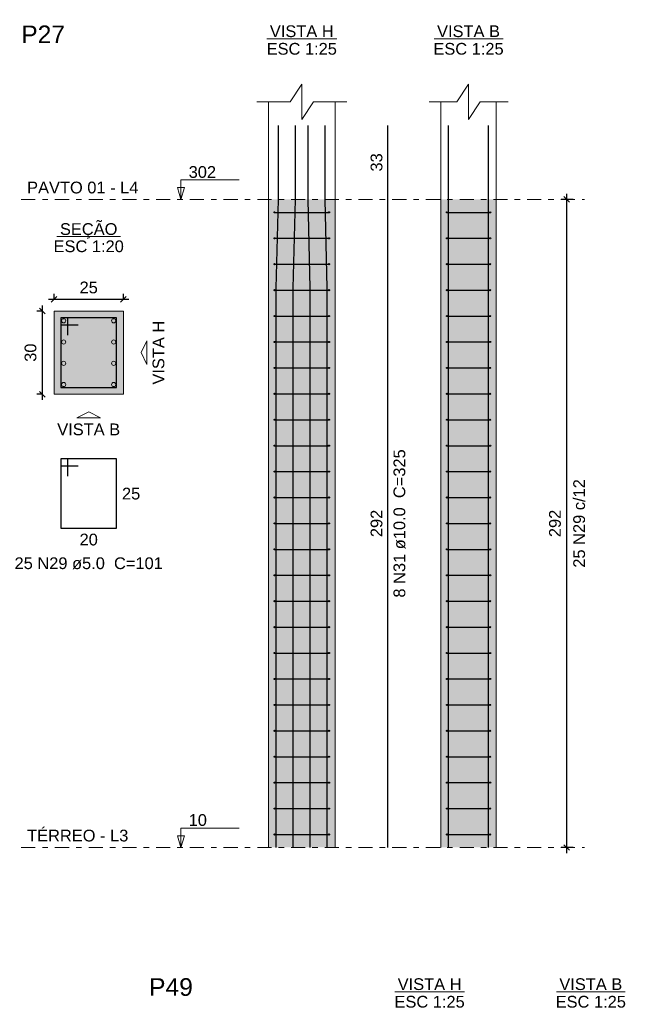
# Model space of a CAD drawing. Header units: millimetres. Extents: x 0 to 119, y 0 to 84.
# Tile 15 of 19: x 83 to 94, y 46 to 63. Entities that reach past the tile are written whole.
import ezdxf

# ---------------------------------------------------------------- set-up
doc = ezdxf.new("R2010")
doc.units = ezdxf.units.MM
doc.header["$MEASUREMENT"] = 0
doc.linetypes.add('DASHDOT', pattern=[2.54, 1.27, -0.635, 0, -0.635])
doc.linetypes.add('NULL', pattern=[0])
doc.layers.get('0').update_dxf_attribs({"lineweight": 18})
for name, color, linetype, lineweight in [('Descrição da armadura', 7, 'Continuous', 0), ('DT-Barras na forma', 2, 'Continuous', 30), ('DT-Barras no corte', 5, 'Continuous', 5), ('DT-Barras rebatidas', 2, 'Continuous', 30), ('DT-Cotas', 9, 'Continuous', 5), ('DT-Estribos na forma', 2, 'Continuous', 30), ('DT-Forma', 5, 'Continuous', 5), ('DT-Hachura seção pilares', 254, 'Continuous', 5), ('DT-Hachura vista pilares', 254, 'Continuous', 5), ('DT-Pontilhado', 9, 'DASHDOT', 5), ('DT-Textos', 7, 'Continuous', 5), ('DT-Título', 3, 'Continuous', 20), ('Textos armaduras', 7, 'Continuous', 0)]:
    doc.layers.add(name, color=color, linetype=linetype, lineweight=lineweight)
doc.styles.add('Arial', font='txt')
doc.dimstyles.new('UM_20.000000', dxfattribs={"dimtxt": 0.18, "dimasz": 0.1, "dimexe": 0.1, "dimexo": 0.2, "dimgap": 0, "dimtad": 1, "dimtih": 1, "dimtoh": 1, "dimdec": 1, "dimlfac": 20, "dimzin": 0, "dimdsep": 46, "dimtxsty": 'Standard', "dimcen": 0.09, "dimdle": 0.1, "dimadec": 1, "dimazin": 2, "dimtfac": 1, "dimtdec": 4, "dimtofl": 0, "dimtmove": 0, "dimatfit": 3, "dimfxl": 1, "dimtolj": 1, "dimarcsym": 0})
doc.dimstyles.new('UM_25.000000', dxfattribs={"dimtxt": 0.18, "dimasz": 0.1, "dimexe": 0.1, "dimexo": 0.2, "dimgap": 0, "dimtad": 1, "dimtih": 1, "dimtoh": 1, "dimdec": 1, "dimlfac": 25, "dimzin": 0, "dimdsep": 46, "dimtxsty": 'Standard', "dimcen": 0.09, "dimdle": 0.1, "dimadec": 1, "dimazin": 2, "dimtfac": 1, "dimtdec": 4, "dimtofl": 0, "dimtmove": 0, "dimatfit": 3, "dimfxl": 1, "dimtolj": 1, "dimarcsym": 0})

# ---------------------------------------------------------------- blocks, each defined once
blk = doc.blocks.new('_Oblique')
at = {"color": 0, "linetype": 'ByBlock', "lineweight": -2}
blk.add_line((-0.5, -0.5), (0.5, 0.5), dxfattribs=at)
blk = doc.blocks.new('*D63')
at = {"layer": 'Defpoints', "color": 0}
for p in [(83.535, 58.036), (83.323, 56.536), (83.535, 56.536)]:
    blk.add_point(p, dxfattribs=at)
at = {"layer": 'DT-Cotas', "color": 0, "lineweight": -2}
for p, q in [((83.335, 58.036), (83.223, 58.036)), ((83.323, 58.136), (83.323, 56.436)), ((83.335, 56.536), (83.223, 56.536))]:
    blk.add_line(p, q, dxfattribs=at)
at = {"layer": 'DT-Cotas', "color": 0, "lineweight": -2, "xscale": 0.1, "yscale": 0.1, "zscale": 0.1}
for p, rotation in [((83.323, 58.036), 90), ((83.323, 56.536), 270)]:
    blk.add_blockref('_Oblique', p, dxfattribs=dict(at, rotation=rotation))
at = {"layer": 'DT-Cotas', "color": 7, "insert": (83.112, 57.286), "char_height": 0.2118, "attachment_point": 5, "rotation": 90, "style": 'Arial'}
blk.add_mtext('\\A1;30', dxfattribs=at)
blk = doc.blocks.new('*D64')
at = {"layer": 'Defpoints', "color": 0}
for p in [(84.785, 58.248), (83.535, 58.036), (84.785, 58.036)]:
    blk.add_point(p, dxfattribs=at)
at = {"layer": 'DT-Cotas', "color": 0, "lineweight": -2}
for p, q in [((83.435, 58.248), (84.885, 58.248)), ((83.535, 58.236), (83.535, 58.348)), ((84.785, 58.236), (84.785, 58.348))]:
    blk.add_line(p, q, dxfattribs=at)
at = {"layer": 'DT-Cotas', "color": 0, "lineweight": -2, "xscale": 0.1, "yscale": 0.1, "zscale": 0.1, "rotation": 180}
blk.add_blockref('_Oblique', (83.535, 58.248), dxfattribs=at)
at = {"layer": 'DT-Cotas', "color": 0, "lineweight": -2, "xscale": 0.1, "yscale": 0.1, "zscale": 0.1}
blk.add_blockref('_Oblique', (84.785, 58.248), dxfattribs=at)
at = {"layer": 'DT-Cotas', "color": 7, "insert": (84.16, 58.46), "char_height": 0.2118, "attachment_point": 5, "rotation": 0.0057, "style": 'Arial'}
blk.add_mtext('\\A1;25', dxfattribs=at)
blk = doc.blocks.new('*D65')
at = {"layer": 'Defpoints', "color": 0}
for p in [(92.778, 60.048), (93.096, 60.048), (93.096, 48.368)]:
    blk.add_point(p, dxfattribs=at)
at = {"layer": 'DT-Cotas', "color": 0, "lineweight": -2}
for p, q in [((92.896, 60.048), (92.678, 60.048)), ((92.778, 48.268), (92.778, 60.148)), ((92.896, 48.368), (92.678, 48.368))]:
    blk.add_line(p, q, dxfattribs=at)
at = {"layer": 'DT-Cotas', "color": 0, "lineweight": -2, "xscale": 0.1, "yscale": 0.1, "zscale": 0.1}
for p, rotation in [((92.778, 60.048), 90), ((92.778, 48.368), 270)]:
    blk.add_blockref('_Oblique', p, dxfattribs=dict(at, rotation=rotation))
at = {"layer": 'DT-Cotas', "color": 7, "insert": (92.566, 54.208), "char_height": 0.2118, "attachment_point": 5, "rotation": 90, "style": 'Arial'}
blk.add_mtext('\\A1;292', dxfattribs=at)

msp = doc.modelspace()

# ---------------------------------------------------------------- hatches: boundary and pattern name
at = {"layer": 'DT-Hachura seção pilares', "linetype": 'Continuous'}
msp.add_hatch(color=254, dxfattribs=at).paths.add_polyline_path([(83.5352, 56.5361), (83.5352, 56.5361), (84.7852, 56.5361), (84.7852, 58.0361), (83.5352, 58.0361), (83.5352, 56.5361)])
at = {"layer": 'DT-Hachura vista pilares', "linetype": 'Continuous'}
for points in [[(87.4012, 48.3682), (87.4012, 60.0482), (88.6012, 60.0482), (88.6012, 48.3682), (87.4012, 48.3682)], [(90.5074, 48.3682), (90.5074, 60.0482), (91.5074, 60.0482), (91.5074, 48.3682), (90.5074, 48.3682)]]:
    msp.add_hatch(color=254, dxfattribs=at).paths.add_polyline_path(points)

# ---------------------------------------------------------------- linework, layer by layer
at = {"layer": 'DT-Barras na forma'}
for points in [[(87.5412, 48.3682), (87.5412, 58.4482), (87.5812, 60.0482), (87.5812, 61.3825)], [(87.8478, 48.3682), (87.8478, 58.4482), (87.8878, 60.0482), (87.8878, 61.3825)], [(88.1545, 48.3682), (88.1545, 58.4482), (88.1145, 60.0482), (88.1145, 61.3825)], [(88.4612, 48.3682), (88.4612, 58.4482), (88.4212, 60.0482), (88.4212, 61.3825)], [(90.6474, 48.3682), (90.6474, 58.4482), (90.6474, 60.0482), (90.6474, 61.3825)], [(91.3674, 48.3682), (91.3674, 58.4482), (91.3674, 60.0482), (91.3674, 61.3825)], [(83.7852, 57.5986), (83.7852, 57.9111), (83.6602, 57.9111), (83.6602, 56.6611), (84.6602, 56.6611), (84.6602, 57.9111), (83.6602, 57.9111), (83.6602, 57.7861), (83.9727, 57.7861)]]:
    msp.add_lwpolyline(points, dxfattribs=at)
at = {"layer": 'DT-Barras no corte'}
for centre in [(83.7102, 57.8611), (84.6102, 57.8611), (83.7102, 57.4778), (84.6102, 57.4778), (83.7102, 57.0945), (84.6102, 57.0945), (83.7102, 56.7111), (84.6102, 56.7111)]:
    msp.add_circle(centre, 0.0375, dxfattribs=at)
at = {"layer": 'DT-Barras rebatidas'}
for points in [[(89.5543, 48.3682), (89.5543, 60.0482), (89.5543, 61.3825)], [(83.7852, 55.0587), (83.7852, 55.3712), (83.6602, 55.3712), (83.6602, 54.1212), (84.6602, 54.1212), (84.6602, 55.3712), (83.6602, 55.3712), (83.6602, 55.2462), (83.9727, 55.2462)]]:
    msp.add_lwpolyline(points, dxfattribs=at)
at = {"layer": 'DT-Estribos na forma'}
for p, q in [((87.5112, 59.8146), (88.4912, 59.8146)), ((90.6174, 59.8146), (91.3974, 59.8146)), ((87.5112, 59.3474), (88.4912, 59.3474)), ((90.6174, 59.3474), (91.3974, 59.3474)), ((87.5112, 58.8802), (88.4912, 58.8802)), ((90.6174, 58.8802), (91.3974, 58.8802)), ((87.5112, 58.413), (88.4912, 58.413)), ((90.6174, 58.413), (91.3974, 58.413)), ((87.5112, 57.9458), (88.4912, 57.9458)), ((90.6174, 57.9458), (91.3974, 57.9458)), ((87.5112, 57.4786), (88.4912, 57.4786)), ((90.6174, 57.4786), (91.3974, 57.4786)), ((87.5112, 57.0114), (88.4912, 57.0114)), ((90.6174, 57.0114), (91.3974, 57.0114)), ((87.5112, 56.5442), (88.4912, 56.5442)), ((90.6174, 56.5442), (91.3974, 56.5442)), ((87.5112, 56.077), (88.4912, 56.077)), ((90.6174, 56.077), (91.3974, 56.077)), ((87.5112, 55.6098), (88.4912, 55.6098)), ((90.6174, 55.6098), (91.3974, 55.6098)), ((87.5112, 55.1426), (88.4912, 55.1426)), ((90.6174, 55.1426), (91.3974, 55.1426)), ((87.5112, 54.6754), (88.4912, 54.6754)), ((90.6174, 54.6754), (91.3974, 54.6754)), ((87.5112, 54.2082), (88.4912, 54.2082)), ((90.6174, 54.2082), (91.3974, 54.2082)), ((87.5112, 53.741), (88.4912, 53.741)), ((90.6174, 53.741), (91.3974, 53.741)), ((87.5112, 53.2738), (88.4912, 53.2738)), ((90.6174, 53.2738), (91.3974, 53.2738)), ((87.5112, 52.8066), (88.4912, 52.8066)), ((90.6174, 52.8066), (91.3974, 52.8066)), ((87.5112, 52.3394), (88.4912, 52.3394)), ((90.6174, 52.3394), (91.3974, 52.3394)), ((87.5112, 51.8722), (88.4912, 51.8722)), ((90.6174, 51.8722), (91.3974, 51.8722)), ((87.5112, 51.405), (88.4912, 51.405)), ((90.6174, 51.405), (91.3974, 51.405)), ((87.5112, 50.9378), (88.4912, 50.9378)), ((90.6174, 50.9378), (91.3974, 50.9378)), ((87.5112, 50.4706), (88.4912, 50.4706)), ((90.6174, 50.4706), (91.3974, 50.4706)), ((87.5112, 50.0034), (88.4912, 50.0034)), ((90.6174, 50.0034), (91.3974, 50.0034)), ((87.5112, 49.5362), (88.4912, 49.5362)), ((90.6174, 49.5362), (91.3974, 49.5362)), ((87.5112, 49.069), (88.4912, 49.069)), ((90.6174, 49.069), (91.3974, 49.069)), ((87.5112, 48.6018), (88.4912, 48.6018)), ((90.6174, 48.6018), (91.3974, 48.6018))]:
    msp.add_line(p, q, dxfattribs=at)
for centre in [(87.5112, 59.8146), (88.4912, 59.8146), (90.6174, 59.8146), (91.3974, 59.8146), (87.5112, 59.3474), (88.4912, 59.3474), (90.6174, 59.3474), (91.3974, 59.3474), (87.5112, 58.8802), (88.4912, 58.8802), (90.6174, 58.8802), (91.3974, 58.8802), (87.5112, 58.413), (88.4912, 58.413), (90.6174, 58.413), (91.3974, 58.413), (87.5112, 57.9458), (88.4912, 57.9458), (90.6174, 57.9458), (91.3974, 57.9458), (87.5112, 57.4786), (88.4912, 57.4786), (90.6174, 57.4786), (91.3974, 57.4786), (87.5112, 57.0114), (88.4912, 57.0114), (90.6174, 57.0114), (91.3974, 57.0114), (87.5112, 56.5442), (88.4912, 56.5442), (90.6174, 56.5442), (91.3974, 56.5442), (87.5112, 56.077), (88.4912, 56.077), (90.6174, 56.077), (91.3974, 56.077), (87.5112, 55.6098), (88.4912, 55.6098), (90.6174, 55.6098), (91.3974, 55.6098), (87.5112, 55.1426), (88.4912, 55.1426), (90.6174, 55.1426), (91.3974, 55.1426), (87.5112, 54.6754), (88.4912, 54.6754), (90.6174, 54.6754), (91.3974, 54.6754), (87.5112, 54.2082), (88.4912, 54.2082), (90.6174, 54.2082), (91.3974, 54.2082), (87.5112, 53.741), (88.4912, 53.741), (90.6174, 53.741), (91.3974, 53.741), (87.5112, 53.2738), (88.4912, 53.2738), (90.6174, 53.2738), (91.3974, 53.2738), (87.5112, 52.8066), (88.4912, 52.8066), (90.6174, 52.8066), (91.3974, 52.8066), (87.5112, 52.3394), (88.4912, 52.3394), (90.6174, 52.3394), (91.3974, 52.3394), (87.5112, 51.8722), (88.4912, 51.8722), (90.6174, 51.8722), (91.3974, 51.8722), (87.5112, 51.405), (88.4912, 51.405), (90.6174, 51.405), (91.3974, 51.405), (87.5112, 50.9378), (88.4912, 50.9378), (90.6174, 50.9378), (91.3974, 50.9378), (87.5112, 50.4706), (88.4912, 50.4706), (90.6174, 50.4706), (91.3974, 50.4706), (87.5112, 50.0034), (88.4912, 50.0034), (90.6174, 50.0034), (91.3974, 50.0034), (87.5112, 49.5362), (88.4912, 49.5362), (90.6174, 49.5362), (91.3974, 49.5362), (87.5112, 49.069), (88.4912, 49.069), (90.6174, 49.069), (91.3974, 49.069), (87.5112, 48.6018), (88.4912, 48.6018), (90.6174, 48.6018), (91.3974, 48.6018)]:
    msp.add_circle(centre, 0.01, dxfattribs=at)
at = {"layer": 'DT-Forma'}
for p, q in [((87.4012, 60.0482), (87.4012, 61.8061)), ((88.6012, 60.0482), (88.6012, 61.8061)), ((90.5074, 60.0482), (90.5074, 61.8061)), ((91.5074, 60.0482), (91.5074, 61.8061)), ((87.4012, 48.3682), (87.4012, 60.0482)), ((88.6012, 48.3682), (88.6012, 60.0482)), ((90.5074, 48.3682), (90.5074, 60.0482)), ((91.5074, 48.3682), (91.5074, 60.0482))]:
    msp.add_line(p, q, dxfattribs=at)
for points in [[(87.1894, 61.8061), (87.7894, 61.8061), (88.0012, 62.1238), (88.0012, 61.4884), (88.213, 61.8061), (88.813, 61.8061)], [(90.2956, 61.8061), (90.7956, 61.8061), (91.0074, 62.1238), (91.0074, 61.4884), (91.2192, 61.8061), (91.7192, 61.8061)]]:
    msp.add_lwpolyline(points, dxfattribs=at)
msp.add_lwpolyline([(83.5352, 56.5361), (84.7852, 56.5361), (84.7852, 58.0361), (83.5352, 58.0361), (83.5352, 56.5361)], close=True, dxfattribs=at)
at = {"layer": 'DT-Pontilhado', "ltscale": 0.2}
for p, q in [((82.944, 60.0482), (93.0959, 60.0482)), ((82.944, 48.3682), (93.0959, 48.3682))]:
    msp.add_line(p, q, dxfattribs=at)
at = {"layer": 'DT-Textos'}
for p, q in [((87.3713, 62.9393), (88.631, 62.9393)), ((90.3857, 62.9393), (91.6291, 62.9393)), ((83.588, 59.3811), (84.7324, 59.3811)), ((89.6757, 45.7647), (90.9354, 45.7647)), ((92.5901, 45.7647), (93.8335, 45.7647))]:
    msp.add_line(p, q, dxfattribs=at)
for points in [[(85.8217, 60.0482), (85.8852, 60.26), (85.7581, 60.26), (85.8217, 60.0482), (85.8217, 60.3982), (86.8717, 60.3982)], [(85.8217, 48.3682), (85.8852, 48.58), (85.7581, 48.58), (85.8217, 48.3682), (85.8217, 48.7182), (86.8717, 48.7182)]]:
    msp.add_lwpolyline(points, dxfattribs=at)
for points in [[(85.2088, 57.2861), (85.2088, 57.0743), (85.1029, 57.2861), (85.2088, 57.4979), (85.2088, 57.2861)], [(84.1602, 56.1125), (83.9484, 56.1125), (84.1602, 56.2184), (84.372, 56.1125), (84.1602, 56.1125)]]:
    msp.add_lwpolyline(points, close=True, dxfattribs=at)

# ---------------------------------------------------------------- texts
at = {"layer": 'Descrição da armadura', "linetype": 'NULL', "char_height": 0.2118, "attachment_point": 8, "rotation": 90.00021, "line_spacing_factor": 0.9, "style": 'Arial'}
for s, insert, width in [('8 N31 ø10.0  C=325', (89.8722, 54.2078), 5.239541), ('25 N29 c/12', (93.1099, 54.2082), 3.167695)]:
    msp.add_mtext(s, dxfattribs=dict(at, insert=insert, width=width))
at = {"layer": 'Descrição da armadura', "linetype": 'NULL', "insert": (84.16, 53.3797), "char_height": 0.2118, "width": 5.239541, "attachment_point": 8, "line_spacing_factor": 0.9, "style": 'Arial'}
msp.add_mtext('25 N29 ø5.0  C=101', dxfattribs=at)
at = {"layer": 'DT-Textos', "linetype": 'NULL', "char_height": 0.2118, "line_spacing_factor": 0.798, "style": 'Arial'}
for s, insert, width, attachment_point in [('VISTA H', (88.001, 62.9707), 2.255996, 8), ('VISTA B', (91.007, 62.9707), 2.223994, 8), ('ESC 1:25', (88.001, 62.6537), 2.482559, 8), ('ESC 1:25', (91.007, 62.6537), 2.482559, 8), ('302', (85.962, 60.4337), 0.967705, 7), ('PAVTO 01 - L4', (83.05, 60.1537), 3.932842, 7), ('SEÇÃO', (84.16, 59.3428), 2.030566, 8), ('ESC 1:20', (84.16, 59.0947), 2.482559, 8), ('VISTA B', (84.16, 55.7947), 2.223994, 8), ('10', (85.962, 48.7537), 0.645137, 7), ('TÉRREO - L3', (83.05, 48.4737), 3.577422, 7), ('VISTA H', (90.3054, 45.7961), 2.255996, 8), ('VISTA B', (93.2114, 45.7961), 2.223994, 8), ('ESC 1:25', (90.3054, 45.4791), 2.482559, 8), ('ESC 1:25', (93.2114, 45.4791), 2.482559, 8)]:
    msp.add_mtext(s, dxfattribs=dict(at, insert=insert, width=width, attachment_point=attachment_point))
at = {"layer": 'DT-Textos', "linetype": 'NULL', "insert": (85.5262, 57.2858), "char_height": 0.2118, "width": 2.255996, "attachment_point": 8, "rotation": 90.00021, "line_spacing_factor": 0.798, "style": 'Arial'}
msp.add_mtext('VISTA H', dxfattribs=at)
at = {"layer": 'DT-Título', "linetype": 'NULL', "char_height": 0.3177, "width": 1.565781, "attachment_point": 7, "line_spacing_factor": 0.798, "style": 'Arial'}
for s, insert in [('P27', (82.944, 62.8647)), ('P49', (85.2484, 45.6901))]:
    msp.add_mtext(s, dxfattribs=dict(at, insert=insert))
at = {"layer": 'Textos armaduras', "linetype": 'NULL', "char_height": 0.2118, "attachment_point": 8, "rotation": 90.00021, "line_spacing_factor": 0.9, "style": 'Arial'}
for s, insert, width in [('33', (89.457, 60.7154), 1.045137), ('292', (89.457, 54.2082), 1.367705)]:
    msp.add_mtext(s, dxfattribs=dict(at, insert=insert, width=width))
at = {"layer": 'Textos armaduras', "linetype": 'NULL', "char_height": 0.2118, "width": 1.045137, "line_spacing_factor": 0.9, "style": 'Arial'}
for s, insert, attachment_point in [('25', (84.7602, 54.8521), 1), ('20', (84.1602, 54.0239), 2)]:
    msp.add_mtext(s, dxfattribs=dict(at, insert=insert, attachment_point=attachment_point))

# ---------------------------------------------------------------- dimensions: what is measured, and where the dimension line sits
at = {"layer": 'DT-Cotas'}
for base, p1, p2, dimstyle, override, picture, middle in [((92.7782, 60.0482), (93.0959, 48.3682), (93.0959, 60.0482), 'UM_25.000000', {"dimtxt": 0.2118, "dimasz": 0.1, "dimexe": 0.1, "dimexo": 0.2, "dimtad": 1, "dimtih": 0, "dimtoh": 0, "dimdec": 1, "dimlfac": 25, "dimzin": 8, "dimtxsty": 'Arial', "dimblk": 'Oblique', "dimblk1": 'Oblique', "dimblk2": 'Oblique', "dimsah": 1, "dimdle": 0.1, "dimse1": 0, "dimse2": 0, "dimclrt": 7, "dimadec": 1, "dimazin": 3, "dimtmove": 2, "dimldrblk": 'Oblique'}, '*D65', (92.5664, 54.2082)), ((83.3234, 56.5361), (83.5352, 58.0361), (83.5352, 56.5361), 'UM_20.000000', {"dimtxt": 0.2118, "dimasz": 0.1, "dimexe": 0.1, "dimexo": 0.2, "dimtad": 1, "dimtih": 0, "dimtoh": 0, "dimdec": 1, "dimlfac": 20, "dimzin": 8, "dimtxsty": 'Arial', "dimblk": 'Oblique', "dimblk1": 'Oblique', "dimblk2": 'Oblique', "dimsah": 1, "dimdle": 0.1, "dimse1": 0, "dimse2": 0, "dimclrt": 7, "dimadec": 1, "dimazin": 3, "dimtmove": 2, "dimldrblk": 'Oblique'}, '*D63', (83.1116, 57.2861))]:
    dim = msp.add_linear_dim(base=base, p1=p1, p2=p2, angle=90, dimstyle=dimstyle, override=override, dxfattribs=at)
    dim.commit()
    dim.dimension.update_dxf_attribs({"geometry": picture, "text_midpoint": middle, "dimtype": 160, "text_rotation": 90})
dim = msp.add_linear_dim(base=(84.7852, 58.2479), p1=(83.5352, 58.0361), p2=(84.7852, 58.0361), dimstyle='UM_20.000000', override={"dimtxt": 0.2118, "dimasz": 0.1, "dimexe": 0.1, "dimexo": 0.2, "dimtad": 1, "dimtih": 0, "dimtoh": 0, "dimdec": 1, "dimlfac": 20, "dimzin": 8, "dimtxsty": 'Arial', "dimblk": 'Oblique', "dimblk1": 'Oblique', "dimblk2": 'Oblique', "dimsah": 1, "dimdle": 0.1, "dimse1": 0, "dimse2": 0, "dimclrt": 7, "dimadec": 1, "dimazin": 3, "dimtmove": 2, "dimldrblk": 'Oblique'}, dxfattribs=at)
dim.commit()
dim.dimension.update_dxf_attribs({"geometry": '*D64', "text_midpoint": (84.1602, 58.4597), "dimtype": 160, "text_rotation": 0.00573})

doc.saveas('drawing.dxf')
